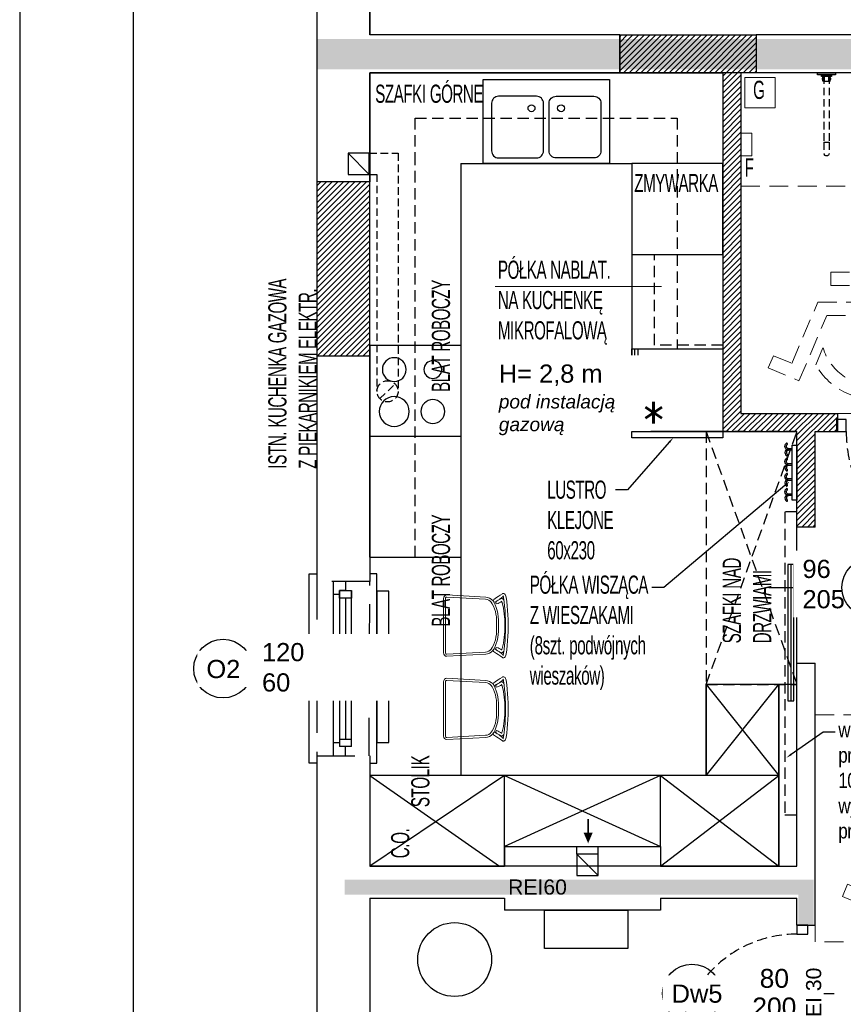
# Model space of a CAD drawing. Header units: millimetres. Extents: x -5941 to 19721, y -9230 to 6433.
# Tile 4 of 204: x -5044 to -4500, y -3821 to -3171. Entities that reach past the tile are written whole.
import ezdxf
from ezdxf import colors
from ezdxf.entities.mleader import LeaderData, LeaderLine
from ezdxf.enums import TextEntityAlignment as Align
from ezdxf.math import Vec2, Vec3

# ---------------------------------------------------------------- set-up
doc = ezdxf.new("R2010")
doc.units = ezdxf.units.MM
doc.linetypes.add('DASHED', pattern=[0.75, 0.5, -0.25])
doc.linetypes.add('HIDDEN', pattern=[0.375, 0.25, -0.125])
for name, color, linetype in [('A-KK-ODDYMIANIE', 11, 'Continuous'), ('A_drzwi', 3, 'Continuous'), ('A_hatch', 8, 'Continuous'), ('A_meble', 6, 'Continuous'), ('A_meble kuchnia lazienka', 6, 'Continuous'), ('A_meble łaz kuch', 6, 'Continuous'), ('A_okno', 3, 'Continuous'), ('A_opis', 1, 'Continuous'), ('A_opis stolarki', 3, 'Continuous'), ('A_OPIS_PPOŻ', 1, 'Continuous'), ('A_SC_MUROWANA_DZIAŁOWA', 42, 'Continuous'), ('A_scianazew', 42, 'Continuous'), ('a_sciany nowe', 2, 'Continuous'), ('A_SUFITY OPIS', 1, 'Continuous'), ('elewacja', 7, 'Continuous'), ('IS- GRZEJNIKI', 30, 'Continuous')]:
    doc.layers.add(name, color=color, linetype=linetype)
for name, color, linetype, lineweight in [('A-wentyl', 1, 'Continuous', 30), ('A_meble łazienka i kuchnia', 6, 'Continuous', 20), ('opisy 1', 4, 'Continuous', 13)]:
    doc.layers.add(name, color=color, linetype=linetype, lineweight=lineweight)
doc.styles.add('dar-styl', font='arial.ttf')
doc.styles.add('SIMPLEX', font='simplex.shx')
doc.styles.get("Standard").update_dxf_attribs({"font": 'arial.ttf'})
pattern_1 = [(45, (101924.3898, 1776.103), (-1.88090404, 1.88090404), [])]

# ---------------------------------------------------------------- blocks, each defined once
blk = doc.blocks.new('mw_niepelnosprawni_symbol_001')
at = {"color": 0, "linetype": 'DASHED', "lineweight": 0, "ltscale": 25}
for p, q in [((-75, 75), (-75, -75)), ((75, 75), (-75, 75)), ((75, -75), (75, 75)), ((-22.61, -10.31), (-27.54, 54.43)), ((-15.94, 18.36), (-17.86, 43.48)), ((-30.71, 9.14), (-31.43, 18.7)), ((15.76, 18.36), (-15.94, 18.36)), ((15.76, 18.36), (15.76, 9.54)), ((15.76, 9.54), (-15.27, 9.54)), ((-14.43, -1.49), (-15.27, 9.54)), ((24.24, -1.49), (-14.43, -1.49)), ((41.38, -41.96), (24.24, -1.49)), ((18.4, -10.31), (-22.61, -10.31)), ((36.68, -53.49), (18.4, -10.31)), ((25.58, -42.9), (20.83, -31.68)), ((53.59, -36.86), (41.38, -41.96)), ((57.03, -44.98), (53.59, -36.86)), ((57.03, -44.98), (36.68, -53.49)), ((-75, -75), (75, -75))]:
    blk.add_line(p, q, dxfattribs=at)
for centre, radius, start, end in [((-16.51, 54.43), 11.03, 262.9906, 180), ((-12.92, -21.34), 44.12, 114.81902, 330.75142), ((-12.92, -21.34), 35.29, 120.26809, 342.95907)]:
    blk.add_arc(centre, radius, start, end, dxfattribs=at)
blk = doc.blocks.new('*U110')
at = {"color": 0}
for p, q in [((0, -91.5), (-88, -91.5)), ((-88, -94.5), (-88, -91.5)), ((0, -94.5), (-88, -94.5)), ((0, -91.5), (0, -94.5))]:
    blk.add_line(p, q, dxfattribs=at)
for points in [[(8, -6.5), (8, 0), (0, 0), (0, -6.5)], [(8, -101), (8, -94.5), (0, -94.5), (0, -101)]]:
    blk.add_lwpolyline(points, close=True, dxfattribs=at)
at = {"color": 0, "linetype": 'DASHED', "ltscale": 15}
blk.add_arc((0, -94.5), 88, 90, 178.04636, dxfattribs=at)
at = {"layer": 'A_opis stolarki'}
blk.add_line((-56.09, -50.5), (27.54, -50.5), dxfattribs=at)
at = {"layer": 'A_opis stolarki', "ltscale": 0.5, "style": 'dar-styl', "text_generation_flag": 2}
blk.add_attdef('ODPORNOŚĆ_OGNIOWA', text='', height=15, rotation=270, dxfattribs=at).set_placement((52.16, -50.5), align=Align.TOP_CENTER)
at = {"layer": 'A_opis stolarki', "ltscale": 0.5, "style": 'dar-styl'}
blk.add_attdef('SYMBOL_DRZWI1', text='', height=14, dxfattribs=at).set_placement((-16.77, -50.5), align=Align.BOTTOM_CENTER)
blk.add_attdef('SYMBOL_DRZWI2', text='', height=14, dxfattribs=at).set_placement((-16.77, -53.5), align=Align.TOP_CENTER)
blk = doc.blocks.new('KUCHENKA')
at = {"layer": 'A_meble'}
for p, q in [((0, 0), (0, -60)), ((0, 0), (60, 0)), ((60, 0), (60, -60)), ((0, -60), (60, -60))]:
    blk.add_line(p, q, dxfattribs=at)
for centre, radius in [((43.85, -16.15), 9.87), ((16.15, -16.15), 7.87), ((16.15, -41.6), 5.87), ((43.85, -41.6), 7.87)]:
    blk.add_circle(centre, radius, dxfattribs=at)
blk = doc.blocks.new('uchwyt_wc')
at = {"layer": 'A_meble'}
for p, q in [((-6, 0), (6, 0)), ((-6, -1.5), (-6, 0)), ((6, 0), (6, -1.5)), ((6, -1.5), (-6, -1.5)), ((-3.337, -1.5), (3.337, -1.5)), ((-3.337, -2.417), (-3.337, -1.5)), ((3.337, -2.417), (-3.337, -2.417)), ((-2.737, -3.52), (-2.433, -3.52)), ((-2.737, -4.4), (-2.737, -3.52)), ((-2.433, -4.4), (-2.737, -4.4)), ((-2.433, -2.417), (-1.7, -2.417)), ((-2.433, -5.698), (-2.433, -2.417)), ((-2.433, -3.52), (-2.433, -4.4)), ((-1.7, -5.698), (-2.433, -5.698)), ((-1.7, -2.417), (-1.7, -5.698)), ((-1.7, -5.698), (1.7, -5.698)), ((-1.4, -5.698), (-1.4, -2.417)), ((1.4, -5.698), (1.4, -2.417)), ((2.434, -2.417), (1.7, -2.417)), ((1.7, -2.417), (1.7, -5.698)), ((1.7, -5.698), (2.434, -5.698)), ((2.434, -5.698), (2.434, -2.417)), ((2.737, -3.52), (2.434, -3.52)), ((2.434, -3.52), (2.434, -4.4)), ((2.434, -4.4), (2.737, -4.4)), ((2.737, -4.4), (2.737, -3.52)), ((3.337, -1.5), (3.337, -2.417))]:
    blk.add_line(p, q, dxfattribs=at)
at = {"layer": 'A_meble', "linetype": 'HIDDEN', "ltscale": 20}
for p, q in [((-1.7, -2.417), (-1.7, -45.9)), ((1.7, -2.417), (1.7, -45.9)), ((-1.7, -45.9), (1.7, -45.9)), ((-1.7, -45.9), (-1.7, -53.26703)), ((1.7, -45.9), (1.7, -53.267)), ((-1.67417, -53.5622), (-1.7, -53.267)), ((-1.59748, -53.84843), (-1.67417, -53.5622)), ((-1.47225, -54.11699), (-1.59748, -53.84843)), ((-1.30229, -54.35972), (-1.47225, -54.11699)), ((-1.09274, -54.56927), (-1.30229, -54.35972)), ((-0.85001, -54.73924), (-1.09274, -54.56927)), ((-0.58145, -54.86447), (-0.85001, -54.73924)), ((-0.29522, -54.94117), (-0.58145, -54.86447)), ((-0.00003, -54.967), (-0.29522, -54.94117)), ((0.29517, -54.94118), (-0.00003, -54.967)), ((0.58143, -54.86448), (0.29517, -54.94118)), ((0.84999, -54.73925), (0.58143, -54.86448)), ((1.09272, -54.56929), (0.84999, -54.73925)), ((1.30225, -54.35976), (1.09272, -54.56929)), ((1.47222, -54.11703), (1.30225, -54.35976)), ((1.59746, -53.84847), (1.47222, -54.11703)), ((1.67417, -53.56222), (1.59746, -53.84847)), ((1.69999, -53.267), (1.67417, -53.56222))]:
    blk.add_line(p, q, dxfattribs=at)
blk = doc.blocks.new('krzeslo')
at = {"layer": 'A_meble', "lineweight": 5}
for p, q in [((75148.75, 1589.76), (75148.11, 1589.28)), ((75149.51, 1589.93), (75148.75, 1589.76)), ((75173.64, 1588.6), (75149.51, 1589.93)), ((75181.3, 1588.89), (75182.58, 1589.72)), ((75182.58, 1589.72), (75184, 1590.65)), ((75184.12, 1590.74), (75184, 1590.65)), ((75184.12, 1590.74), (75184.37, 1590.82)), ((75184.65, 1590.89), (75184.37, 1590.82)), ((75184.65, 1590.89), (75184.95, 1590.8)), ((75184.95, 1590.8), (75185.24, 1590.7)), ((75185.24, 1590.7), (75185.66, 1590.31)), ((75185.66, 1590.31), (75185.94, 1589.83)), ((75185.94, 1589.83), (75186.15, 1589.29)), ((75147.69, 1588.56), (75147.54, 1587.72)), ((75147.54, 1587.72), (75147.54, 1554.06)), ((75148.11, 1589.28), (75147.69, 1588.56)), ((75148.72, 1587.72), (75148.78, 1588.06)), ((75148.72, 1554.06), (75148.72, 1587.72)), ((75148.78, 1588.06), (75148.95, 1588.34)), ((75148.95, 1588.34), (75149.2, 1588.54)), ((75149.2, 1588.54), (75149.51, 1588.6)), ((75149.51, 1588.6), (75173.58, 1587.28)), ((75173.58, 1587.28), (75174.58, 1587.11)), ((75174.81, 1588.41), (75173.64, 1588.6)), ((75174.58, 1587.11), (75175.53, 1586.73)), ((75175.93, 1587.99), (75174.81, 1588.41)), ((75175.53, 1586.73), (75176.39, 1586.15)), ((75176.95, 1587.33), (75175.93, 1587.99)), ((75176.39, 1586.15), (75177.14, 1585.4)), ((75177.85, 1586.48), (75176.95, 1587.33)), ((75177.14, 1585.4), (75177.76, 1584.51)), ((75177.76, 1584.51), (75178.53, 1582.98)), ((75178.64, 1585.46), (75177.85, 1586.48)), ((75178.45, 1587.01), (75180.3, 1588.27)), ((75179.48, 1583.79), (75178.64, 1585.46)), ((75180.22, 1582.05), (75179.48, 1583.79)), ((75180.17, 1585.95), (75179.71, 1585.57)), ((75180.68, 1586.28), (75180.28, 1586.03)), ((75180.3, 1588.27), (75181.3, 1588.89)), ((75180.65, 1584.38), (75181.41, 1584.72)), ((75180.68, 1586.28), (75180.75, 1586.33)), ((75180.75, 1586.33), (75181.37, 1586.66)), ((75181.37, 1586.66), (75182.12, 1587.07)), ((75181.41, 1584.72), (75182.06, 1585.07)), ((75181.91, 1586.96), (75182.26, 1587.24)), ((75182.06, 1585.07), (75182.82, 1585.49)), ((75182.12, 1587.07), (75183.1, 1587.62)), ((75182.26, 1587.24), (75183.46, 1588.16)), ((75182.82, 1585.49), (75183.53, 1585.9)), ((75183.1, 1587.62), (75183.63, 1587.72)), ((75183.3, 1586.02), (75183.46, 1585.97)), ((75183.46, 1588.16), (75184.55, 1588.98)), ((75183.46, 1585.97), (75183.5, 1585.93)), ((75183.5, 1585.93), (75183.59, 1585.81)), ((75183.59, 1585.81), (75183.71, 1585.53)), ((75183.9, 1587.64), (75183.63, 1587.72)), ((75183.71, 1585.53), (75183.85, 1585.15)), ((75183.85, 1585.15), (75184.61, 1581.81)), ((75183.9, 1587.64), (75184.17, 1587.56)), ((75184.17, 1587.56), (75184.59, 1587.22)), ((75184.25, 1589.37), (75184.46, 1589.15)), ((75184.46, 1589.15), (75184.55, 1588.99)), ((75184.55, 1588.99), (75184.67, 1588.68)), ((75184.59, 1587.22), (75184.93, 1586.76)), ((75184.67, 1588.68), (75184.78, 1588.28)), ((75184.78, 1588.28), (75185.11, 1585.67)), ((75184.93, 1586.76), (75184.99, 1586.62)), ((75185.11, 1585.67), (75185.41, 1582.95)), ((75186.15, 1589.29), (75186.32, 1588.67)), ((75186.32, 1588.67), (75186.67, 1585.9)), ((75186.67, 1585.9), (75186.97, 1583.14)), ((75178.53, 1582.98), (75179.16, 1581.37)), ((75179.16, 1581.37), (75179.67, 1579.71)), ((75179.67, 1579.71), (75180.04, 1578)), ((75180.04, 1578), (75180.28, 1576.26)), ((75180.8, 1580.23), (75180.22, 1582.05)), ((75181.22, 1578.35), (75180.8, 1580.23)), ((75181.47, 1576.44), (75181.22, 1578.35)), ((75184.61, 1581.81), (75185.19, 1578.26)), ((75185.19, 1578.26), (75185.53, 1574.61)), ((75185.41, 1582.95), (75185.64, 1580.19)), ((75185.64, 1580.19), (75185.82, 1577.4)), ((75186.97, 1583.14), (75187.21, 1580.34)), ((75187.21, 1580.34), (75187.39, 1577.5)), ((75187.39, 1577.5), (75187.5, 1574.64)), ((75180.28, 1576.26), (75180.37, 1574.51)), ((75180.37, 1574.51), (75180.37, 1567.27)), ((75181.55, 1574.51), (75181.47, 1576.44)), ((75181.55, 1567.27), (75181.55, 1574.51)), ((75185.53, 1574.61), (75185.62, 1570.89)), ((75185.82, 1577.4), (75185.92, 1574.59)), ((75185.92, 1574.59), (75185.96, 1571.77)), ((75185.96, 1571.77), (75185.96, 1570.01)), ((75187.5, 1574.64), (75187.53, 1571.78)), ((75187.53, 1571.78), (75187.53, 1570)), ((75180.28, 1565.51), (75180.04, 1563.77)), ((75180.37, 1567.27), (75180.28, 1565.51)), ((75181.22, 1563.42), (75181.47, 1565.34)), ((75181.47, 1565.34), (75181.55, 1567.27)), ((75185.19, 1563.51), (75185.53, 1567.17)), ((75185.53, 1567.17), (75185.62, 1570.89)), ((75185.82, 1564.37), (75185.92, 1567.18)), ((75185.92, 1567.18), (75185.96, 1570.01)), ((75187.39, 1564.27), (75187.5, 1567.13)), ((75187.5, 1567.13), (75187.53, 1570)), ((75179.16, 1560.4), (75178.53, 1558.8)), ((75179.67, 1562.07), (75179.16, 1560.4)), ((75179.48, 1557.98), (75180.22, 1559.73)), ((75180.04, 1563.77), (75179.67, 1562.07)), ((75180.22, 1559.73), (75180.8, 1561.55)), ((75180.8, 1561.55), (75181.22, 1563.42)), ((75183.85, 1556.62), (75184.61, 1559.97)), ((75184.61, 1559.97), (75185.19, 1563.51)), ((75185.41, 1558.83), (75185.64, 1561.58)), ((75185.64, 1561.58), (75185.82, 1564.37)), ((75186.97, 1558.63), (75187.21, 1561.44)), ((75187.21, 1561.44), (75187.39, 1564.27)), ((75147.54, 1554.06), (75147.69, 1553.21)), ((75147.69, 1553.21), (75148.11, 1552.49)), ((75148.78, 1553.72), (75148.72, 1554.06)), ((75148.95, 1553.43), (75148.78, 1553.72)), ((75149.2, 1553.24), (75148.95, 1553.43)), ((75149.51, 1553.17), (75149.2, 1553.24)), ((75173.58, 1554.5), (75149.51, 1553.17)), ((75149.51, 1551.84), (75173.64, 1553.17)), ((75174.58, 1554.66), (75173.58, 1554.5)), ((75173.64, 1553.17), (75174.81, 1553.36)), ((75175.53, 1555.04), (75174.58, 1554.66)), ((75174.81, 1553.36), (75175.93, 1553.79)), ((75176.39, 1555.62), (75175.53, 1555.04)), ((75175.93, 1553.79), (75176.95, 1554.44)), ((75177.14, 1556.38), (75176.39, 1555.62)), ((75176.95, 1554.44), (75178.25, 1555.39)), ((75177.76, 1557.27), (75177.14, 1556.38)), ((75178.53, 1558.8), (75177.76, 1557.27)), ((75179.48, 1557.98), (75178.25, 1555.39)), ((75178.64, 1554.63), (75180.3, 1553.51)), ((75180.17, 1555.82), (75179.74, 1556.2)), ((75180.68, 1555.49), (75180.28, 1555.74)), ((75180.3, 1553.51), (75181.3, 1552.88)), ((75180.65, 1557.39), (75181.41, 1557.06)), ((75180.68, 1555.49), (75180.75, 1555.45)), ((75180.75, 1555.45), (75181.37, 1555.12)), ((75181.37, 1555.12), (75182.12, 1554.7)), ((75181.41, 1557.06), (75182.06, 1556.71)), ((75181.91, 1554.82), (75182.26, 1554.54)), ((75182.06, 1556.71), (75182.82, 1556.29)), ((75182.12, 1554.7), (75183.1, 1554.15)), ((75182.26, 1554.54), (75183.46, 1553.61)), ((75182.82, 1556.29), (75183.53, 1555.88)), ((75183.1, 1554.15), (75183.63, 1554.05)), ((75183.3, 1555.75), (75183.46, 1555.81)), ((75183.46, 1555.81), (75183.5, 1555.84)), ((75183.46, 1553.61), (75184.55, 1552.79)), ((75183.5, 1555.84), (75183.59, 1555.97)), ((75183.59, 1555.97), (75183.71, 1556.24)), ((75183.9, 1554.13), (75183.63, 1554.05)), ((75183.71, 1556.24), (75183.85, 1556.62)), ((75183.9, 1554.13), (75184.17, 1554.22)), ((75184.17, 1554.22), (75184.59, 1554.55)), ((75184.55, 1552.78), (75184.67, 1553.1)), ((75184.59, 1554.55), (75184.93, 1555.01)), ((75184.67, 1553.1), (75184.78, 1553.49)), ((75184.78, 1553.49), (75185.11, 1556.11)), ((75184.93, 1555.01), (75184.99, 1555.16)), ((75185.11, 1556.11), (75185.41, 1558.83)), ((75186.15, 1552.49), (75186.32, 1553.11)), ((75186.32, 1553.11), (75186.67, 1555.87)), ((75186.67, 1555.87), (75186.97, 1558.63)), ((75148.11, 1552.49), (75148.75, 1552.01)), ((75148.75, 1552.01), (75149.51, 1551.84)), ((75181.3, 1552.88), (75182.58, 1552.05)), ((75182.58, 1552.05), (75184, 1551.12)), ((75184.12, 1551.03), (75184, 1551.12)), ((75184.12, 1551.03), (75184.37, 1550.95)), ((75184.25, 1552.41), (75184.46, 1552.62)), ((75184.65, 1550.89), (75184.37, 1550.95)), ((75184.46, 1552.62), (75184.55, 1552.78)), ((75184.65, 1550.89), (75184.98, 1550.98)), ((75185.24, 1551.08), (75184.98, 1550.98)), ((75185.24, 1551.08), (75185.66, 1551.47)), ((75185.66, 1551.47), (75185.94, 1551.95)), ((75185.94, 1551.95), (75186.15, 1552.49))]:
    blk.add_line(p, q, dxfattribs=at)
for points in [[(75178.45, 1587.01), (75178.28, 1586.07), (75178.87, 1585.39), (75179.71, 1585.57)], [(75180.28, 1586.03), (75179.86, 1585.43), (75180.03, 1584.69), (75180.65, 1584.38)], [(75179.74, 1556.2), (75178.9, 1556.27), (75178.38, 1555.53), (75178.64, 1554.63)], [(75180.65, 1557.39), (75180.03, 1557.08), (75179.86, 1556.35), (75180.28, 1555.74)]]:
    blk.add_lwpolyline(points, dxfattribs=at)

msp = doc.modelspace()

# ---------------------------------------------------------------- hatches: boundary and pattern name
at = {"layer": 'A_hatch'}
h = msp.add_hatch(dxfattribs=at)
h.set_pattern_fill('COMMON_BRICK', color=256)
h.set_pattern_definition(pattern_1)
h.paths.add_polyline_path([(-4812.967, -3954.089), (-4812.967, -3942.089), (-4722.967, -3942.089), (-4722.967, -3867.089), (-4530.968, -3867.089), (-4530.968, -3879.089), (-4710.967, -3879.089), (-4710.967, -3954.089)])
h.paths.add_polyline_path([(-4579.968, -3206.085), (-4579.968, -3443.085), (-4530.968, -3443.085), (-4530.968, -3506.085), (-4518.968, -3506.085), (-4518.968, -3443.085), (-4503.968, -3443.085), (-4503.968, -3431.085), (-4567.968, -3431.085), (-4567.968, -3309.085), (-4567.968, -3206.085)])
h.paths.add_polyline_path([(-4647.968, -3181.085), (-4647.968, -3206.085), (-4557.968, -3206.085), (-4557.968, -3181.085)])
h.paths.add_polyline_path([(-4403.968, -3443.085), (-4403.968, -3431.085), (-4367.968, -3431.085), (-4367.968, -3443.085)])
h = msp.add_hatch(dxfattribs=at)
h.set_pattern_fill('COMMON_BRICK', color=256)
h.set_pattern_definition(pattern_1)
h.paths.add_polyline_path([(-4847.968, -3278.082), (-4847.968, -3393.082), (-4812.968, -3393.083), (-4812.968, -3384.585), (-4812.968, -3335.585), (-4812.969, -3286.582), (-4812.969, -3278.082)])

# ---------------------------------------------------------------- linework, layer by layer
for points in [[(-5044.105, -4476.396), (-2944.982, -4476.396), (-2944.982, -2991.396), (-5044.105, -2991.396)], [(-4969.105, -4441.396), (-2979.982, -4441.396), (-2979.982, -3026.396), (-4969.105, -3026.396)]]:
    msp.add_lwpolyline(points, close=True)
at = {"linetype": 'DASHED', "ltscale": 50}
msp.add_lwpolyline([(-4812.968, -3542.085), (-4847.968, -3542.085), (-4847.968, -3657.089), (-4813.394, -3657.089)], close=True, dxfattribs=at)
at = {"layer": 'A-KK-ODDYMIANIE'}
for points, const_width in [([(-3847.968, -3193.87), (-4847.968, -3193.87)], 20), ([(-4524.968, -3769.085), (-4524.968, -3743.87), (-4829.644, -3743.87)], 10)]:
    msp.add_lwpolyline(points, dxfattribs=dict(at, const_width=const_width))
at = {"layer": 'A-wentyl', "linetype": 'DASHED', "ltscale": 10}
msp.add_line((-4806.417, -3421.25), (-4796.162, -3411.719), dxfattribs=at)
at = {"layer": 'A-wentyl'}
for p, q in [((-4676.235, -3722.144), (-4676.235, -3717.085)), ((-4662.235, -3722.144), (-4662.235, -3717.085))]:
    msp.add_line(p, q, dxfattribs=at)
at = {"layer": 'A-wentyl', "linetype": 'DASHED', "ltscale": 10}
for points in [[(-4813.325, -3259.206), (-4794.325, -3259.206), (-4794.325, -3416.538)], [(-4813.325, -3273.206), (-4808.325, -3273.206), (-4808.325, -3416.538)]]:
    msp.add_lwpolyline(points, dxfattribs=at)
at = {"layer": 'A-wentyl', "const_width": 1}
msp.add_lwpolyline([(-4668.837, -3698.979), (-4668.837, -3707.888)], dxfattribs=at)
at = {"layer": 'A-wentyl'}
msp.add_lwpolyline([(-4668.837, -3707.888, 6, 0, 0), (-4668.837, -3714.888, 0, 0, 0)], format="xyseb", dxfattribs=at)
at = {"layer": 'A-wentyl', "linetype": 'DASHED', "ltscale": 10}
msp.add_circle((-4801.29, -3416.485), 7, dxfattribs=at)
at = {"layer": 'A_drzwi'}
for p, q in [((-4534.968, -3530.777), (-4534.968, -3620.777)), ((-4549.582, -3546.085), (-4501.308, -3546.085)), ((-4890.534, -3599.587), (-4790.021, -3599.587))]:
    msp.add_line(p, q, dxfattribs=at)
at = {"layer": 'A_drzwi', "linetype": 'DASHED', "ltscale": 15}
msp.add_lwpolyline([(-4530.968, -3496.085), (-4538.968, -3496.085), (-4538.968, -3696.085), (-4530.968, -3696.085)], close=True, dxfattribs=at)
at = {"layer": 'A_drzwi'}
msp.add_lwpolyline([(-4532.968, -3530.777), (-4536.968, -3530.777), (-4536.968, -3620.777), (-4532.968, -3620.777)], close=True, dxfattribs=at)
for centre in [(-4909.88, -3599.587), (-4600.296, -3814.086)]:
    msp.add_circle(centre, 19.347, dxfattribs=at)
at = {"layer": 'A_meble', "linetype": 'DASHED', "ltscale": 15}
for p, q in [((-4590.968, -3610.085), (-4530.968, -3443.085)), ((-4590.968, -3443.085), (-4530.968, -3610.085))]:
    msp.add_line(p, q, dxfattribs=at)
msp.add_lwpolyline([(-4609.968, -3236.086), (-4609.968, -3388.382)], dxfattribs=at)
for points in [[(-4579.968, -3386.086), (-4624.968, -3386.086), (-4624.968, -3326.086), (-4579.968, -3326.086)], [(-4590.968, -3610.085), (-4530.968, -3610.085), (-4530.968, -3443.085), (-4590.968, -3443.085)]]:
    msp.add_lwpolyline(points, close=True, dxfattribs=at)
at = {"layer": 'A_meble', "ltscale": 12}
msp.add_lwpolyline([(-4579.968, -3443.085), (-4639.968, -3443.085), (-4639.968, -3388.382), (-4579.968, -3388.382)], close=True, dxfattribs=at)
at = {"layer": 'A_meble'}
for points in [[(-4637.968, -3443.085), (-4637.968, -3388.382), (-4635.968, -3388.382), (-4635.968, -3443.085)], [(-4697.685, -3759.082), (-4642.562, -3759.082), (-4642.562, -3784.359), (-4697.685, -3784.359)]]:
    msp.add_lwpolyline(points, close=True, dxfattribs=at)
for points in [[(-4534.296, -3455.368), (-4536.296, -3455.368, -0.7002075), (-4537.965, -3450.782)], [(-4534.296, -3454.368), (-4536.296, -3454.368, -0.7002075), (-4537.322, -3451.548, -0.7002075)], [(-4534.296, -3454.368), (-4536.296, -3454.368, 0.7002075), (-4537.965, -3458.953)], [(-4534.296, -3455.368), (-4536.296, -3455.368, 0.7002075), (-4537.322, -3458.187, 0.7002075)], [(-4534.296, -3465.368), (-4536.296, -3465.368, -0.7002075), (-4537.965, -3460.782)], [(-4534.296, -3464.368), (-4536.296, -3464.368, 0.7002075), (-4537.965, -3468.953)], [(-4534.296, -3464.368), (-4536.296, -3464.368, -0.7002075), (-4537.322, -3461.548, -0.7002075)], [(-4534.296, -3475.368), (-4536.296, -3475.368, -0.7002075), (-4537.965, -3470.782)], [(-4534.296, -3465.368), (-4536.296, -3465.368, 0.7002075), (-4537.322, -3468.187, 0.7002075)], [(-4534.296, -3474.368), (-4536.296, -3474.368, -0.7002075), (-4537.322, -3471.548, -0.7002075)], [(-4534.296, -3474.368), (-4536.296, -3474.368, 0.7002075), (-4537.965, -3478.953)], [(-4534.296, -3475.368), (-4536.296, -3475.368, 0.7002075), (-4537.322, -3478.187, 0.7002075)], [(-4534.296, -3485.368), (-4536.296, -3485.368, -0.7002075), (-4537.965, -3480.782)], [(-4534.296, -3484.368), (-4536.296, -3484.368, 0.7002075), (-4537.965, -3488.953)], [(-4534.296, -3484.368), (-4536.296, -3484.368, -0.7002075), (-4537.322, -3481.548, -0.7002075)], [(-4534.296, -3485.368), (-4536.296, -3485.368, 0.7002075), (-4537.322, -3488.187, 0.7002075)]]:
    msp.add_lwpolyline(points, format="xyb", dxfattribs=at)
msp.add_circle((-4756.979, -3791.687), 24.381, dxfattribs=at)
for centre, start, end in [((-4537.678, -3451.194), 315.134028, 137.589358), ((-4537.678, -3458.541), 222.410642, 44.865972), ((-4537.678, -3461.194), 315.134028, 137.589358), ((-4537.678, -3468.541), 222.410642, 44.865972), ((-4537.678, -3471.194), 315.134028, 137.589358), ((-4537.678, -3478.541), 222.410642, 44.865972), ((-4537.678, -3481.194), 315.134028, 137.589358), ((-4537.678, -3488.541), 222.410642, 44.865972)]:
    msp.add_arc(centre, 0.502, start, end, dxfattribs=at)
at = {"layer": 'A_meble kuchnia lazienka'}
for p, q in [((-4752.968, -3266.086), (-4752.968, -3670.085)), ((-4752.968, -3266.086), (-4639.968, -3266.086)), ((-4812.968, -3525.985), (-4752.968, -3525.985)), ((-4530.968, -3610.085), (-4590.968, -3610.085)), ((-4590.968, -3670.085), (-4542.968, -3610.085)), ((-4590.968, -3610.085), (-4542.968, -3670.085)), ((-4542.968, -3670.085), (-4812.968, -3670.085)), ((-4723.968, -3670.085), (-4812.968, -3730.085)), ((-4812.968, -3670.085), (-4727.279, -3730.085)), ((-4723.968, -3730.085), (-4723.968, -3670.085)), ((-4620.968, -3670.085), (-4723.968, -3717.085)), ((-4723.968, -3670.085), (-4620.968, -3717.085)), ((-4620.968, -3717.085), (-4620.968, -3670.085)), ((-4620.968, -3670.085), (-4542.968, -3730.085)), ((-4620.968, -3730.085), (-4542.968, -3670.085))]:
    msp.add_line(p, q, dxfattribs=at)
for points in [[(-4654.794, -3210.52), (-4654.794, -3266.086), (-4738.143, -3266.086), (-4738.143, -3210.52), (-4654.794, -3210.52)], [(-4579.968, -3266.086), (-4639.968, -3266.086), (-4639.968, -3443.085)], [(-4579.968, -3443.085), (-4639.968, -3443.085)], [(-4590.968, -3670.085), (-4590.968, -3610.085)], [(-4542.968, -3730.085), (-4542.968, -3610.085)]]:
    msp.add_lwpolyline(points, dxfattribs=at)
for points in [[(-4732.586, -3226.264), (-4732.586, -3257.751, 0.4142136), (-4727.956, -3262.381), (-4702.951, -3262.381, 0.4142136), (-4698.32, -3257.751), (-4698.32, -3226.264, 0.4142136), (-4702.951, -3221.633), (-4727.956, -3221.633, 0.4142136)], [(-4660.35, -3226.264), (-4660.35, -3257.751, -0.4142136), (-4664.981, -3262.381), (-4689.985, -3262.381, -0.4142136), (-4694.616, -3257.751), (-4694.616, -3226.264, -0.4142136), (-4689.985, -3221.633), (-4664.981, -3221.633, -0.4142136)]]:
    msp.add_lwpolyline(points, format="xyb", close=True, dxfattribs=at)
msp.add_lwpolyline([(-4530.968, -3488.365), (-4534.154, -3488.365), (-4534.154, -3451.952), (-4530.968, -3451.952)], close=True, dxfattribs=at)
for centre in [(-4706.225, -3229.538), (-4686.711, -3229.538)]:
    msp.add_circle(centre, 2.281, dxfattribs=at)
at = {"layer": 'A_meble łaz kuch'}
msp.add_lwpolyline([(-4639.968, -3266.086), (-4639.968, -3326.086), (-4579.968, -3326.086), (-4579.968, -3266.086)], close=True, dxfattribs=at)
at = {"layer": 'A_meble łazienka i kuchnia'}
for points in [[(-4545.471, -3209.26), (-4565.471, -3209.26), (-4565.471, -3229.26), (-4545.471, -3229.26)], [(-4568.116, -3246.034), (-4560.784, -3246.034), (-4560.784, -3261.04), (-4568.116, -3261.04)]]:
    msp.add_lwpolyline(points, close=True, dxfattribs=at)
at = {"layer": 'A_okno'}
for p, q in [((-4836.968, -3550.586, 0), (-4836.968, -3542.086, 0)), ((-4828.968, -3542.086, 0), (-4828.968, -3548.086, 0)), ((-4832.968, -3548.086, 0), (-4824.968, -3548.086, 0)), ((-4832.968, -3553.086, 0), (-4832.968, -3548.086, 0)), ((-4828.968, -3548.086, 0), (-4832.968, -3548.086, 0)), ((-4832.968, -3548.086, 0), (-4832.968, -3599.589, -0.022)), ((-4824.968, -3599.589, -0.023), (-4824.968, -3548.086, 0)), ((-4824.968, -3548.086, 0), (-4824.968, -3553.086, 0)), ((-4832.968, -3550.586, 0), (-4836.968, -3550.586, 0)), ((-4836.968, -3599.589, -0.022), (-4836.968, -3550.586, 0)), ((-4829.468, -3553.086, 0), (-4832.968, -3553.086, 0)), ((-4824.968, -3553.086, 0), (-4832.968, -3553.086, 0)), ((-4828.968, -3553.086, 0), (-4828.968, -3599.589, -0.022)), ((-4824.968, -3553.086, 0), (-4828.468, -3553.086, 0)), ((-4836.968, -3657.089, -0.047), (-4836.968, -3599.589, -0.022)), ((-4832.968, -3599.589, -0.022), (-4832.968, -3651.089, -0.045)), ((-4828.968, -3599.589, -0.022), (-4828.968, -3646.089, -0.044)), ((-4824.968, -3651.089, -0.046), (-4824.968, -3599.589, -0.023)), ((-4832.968, -3646.089, -0.044), (-4824.968, -3646.089, -0.044)), ((-4832.968, -3648.589, -0.044), (-4836.968, -3648.589, -0.044)), ((-4824.968, -3651.089, -0.044), (-4832.968, -3651.089, -0.044)), ((-4828.968, -3657.089, -0.044), (-4828.968, -3651.089, -0.044))]:
    msp.add_line(p, q, dxfattribs=at)
for points in [[(-4847.968, -3657.089), (-4847.968, -3662.089), (-4852.968, -3662.089), (-4852.968, -3542.089), (-4852.968, -3537.089), (-4847.968, -3537.089)], [(-4812.968, -3657.089), (-4812.968, -3662.089), (-4808.394, -3662.089), (-4808.394, -3542.089), (-4808.394, -3537.089), (-4812.968, -3537.089)]]:
    msp.add_lwpolyline(points, dxfattribs=at)
at = {"layer": 'A_SC_MUROWANA_DZIAŁOWA'}
for p, q in [((-4647.968, -3181.085), (-4812.968, -3181.085)), ((-3887.968, -3181.085), (-4557.968, -3181.085)), ((-4647.968, -3206.085), (-4812.968, -3206.085)), ((-4530.968, -3206.085), (-4557.968, -3206.085)), ((-4421.968, -3206.085), (-4530.968, -3206.085)), ((-4827.325, -3259.206), (-4827.325, -3273.206)), ((-4813.325, -3259.206), (-4827.325, -3259.206)), ((-4827.325, -3259.206), (-4813.325, -3273.206)), ((-4813.325, -3273.206), (-4813.325, -3259.206)), ((-4827.325, -3273.206), (-4813.325, -3273.206)), ((-4530.968, -3596.085), (-4518.968, -3596.085)), ((-4676.235, -3722.144), (-4676.235, -3736.144)), ((-4662.235, -3722.144), (-4676.235, -3722.144)), ((-4676.235, -3722.144), (-4662.235, -3736.144)), ((-4662.235, -3736.144), (-4662.235, -3722.144)), ((-4676.235, -3736.144), (-4662.235, -3736.144)), ((-4723.968, -3751.085), (-4723.968, -3759.085)), ((-4620.968, -3751.085), (-4620.968, -3759.085)), ((-4620.968, -3759.085), (-4723.968, -3759.085))]:
    msp.add_line(p, q, dxfattribs=at)
for points in [[(-4647.968, -3181.085), (-4647.968, -3206.085)], [(-4557.968, -3181.085), (-4557.968, -3206.085)], [(-4530.968, -3730.085), (-4530.968, -3596.085)], [(-4518.968, -3769.085), (-4518.968, -3596.085)], [(-4723.968, -3717.085), (-4723.968, -3730.085)], [(-4723.968, -3717.085), (-4662.968, -3717.085)], [(-4662.968, -3717.085), (-4620.968, -3717.085)], [(-4620.968, -3717.085), (-4620.968, -3730.085)], [(-4812.968, -3730.085), (-4723.968, -3730.085)], [(-4620.968, -3730.085), (-4530.968, -3730.085)], [(-4812.968, -3751.085), (-4723.968, -3751.085)], [(-4620.968, -3751.085), (-4530.968, -3751.085)], [(-4530.968, -3769.085), (-4530.968, -3751.085)], [(-4530.968, -3769.085), (-4518.968, -3769.085)]]:
    msp.add_lwpolyline(points, dxfattribs=at)
at = {"layer": 'A_scianazew'}
for p, q in [((-4812.968, -3181.085), (-4812.968, -3091.582)), ((-4847.968, -3095.085), (-4847.968, -3278.085)), ((-4847.968, -3393.085), (-4847.968, -3542.085)), ((-4847.968, -3657.089), (-4847.968, -3827.085)), ((-4812.968, -3657.085), (-4812.968, -3730.085))]:
    msp.add_line(p, q, dxfattribs=at)
for points in [[(-4812.968, -3095.085), (-4812.968, -3181.085)], [(-4812.968, -3206.085), (-4812.968, -3278.085)], [(-4812.968, -3393.085), (-4812.968, -3476.085)], [(-4812.968, -3476.085), (-4812.968, -3542.085)], [(-4812.968, -3751.085), (-4812.968, -3827.085)]]:
    msp.add_lwpolyline(points, dxfattribs=at)
at = {"layer": 'a_sciany nowe'}
for p, q in [((-4503.968, -3443.085), (-4503.968, -3431.085)), ((-4530.968, -3506.085), (-4530.968, -3443.085)), ((-4518.968, -3506.085), (-4518.968, -3443.085)), ((-4518.968, -3506.085), (-4530.968, -3506.085))]:
    msp.add_line(p, q, dxfattribs=at)
for points in [[(-4647.968, -3181.085), (-4557.968, -3181.085), (-4557.968, -3206.085), (-4647.968, -3206.085)], [(-4812.968, -3278.085), (-4847.968, -3278.085), (-4847.968, -3393.085), (-4812.968, -3393.089)]]:
    msp.add_lwpolyline(points, close=True, dxfattribs=at)
for points in [[(-4567.968, -3206.085), (-4579.968, -3206.085), (-4579.968, -3443.085), (-4530.968, -3443.085)], [(-4567.968, -3206.085), (-4567.968, -3206.085), (-4567.968, -3431.085), (-4503.968, -3431.085)], [(-4518.968, -3443.085), (-4503.968, -3443.085)]]:
    msp.add_lwpolyline(points, dxfattribs=at)
at = {"layer": 'elewacja'}
for points in [[(-4590.968, -3610.085), (-4590.968, -3670.085), (-4812.968, -3670.085)], [(-4542.968, -3610.085), (-4542.968, -3730.085), (-4812.968, -3730.085)]]:
    msp.add_lwpolyline(points, dxfattribs=at)
at = {"layer": 'IS- GRZEJNIKI'}
msp.add_lwpolyline([(-4808.394, -3648.396), (-4800.394, -3648.396), (-4800.394, -3548.396), (-4808.394, -3548.396)], close=True, dxfattribs=at)
at = {"layer": 'opisy 1'}
msp.add_lwpolyline([(-4730.158, -3347.342), (-4620.351, -3347.342)], dxfattribs=at)

# ---------------------------------------------------------------- block references
at = {"layer": 'A_drzwi', "rotation": 90.0000000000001}
msp.add_blockref('*U110', (-4504.968, -3443.085), dxfattribs=at).add_auto_attribs({'SYMBOL_DRZWI1': '90', 'SYMBOL_DRZWI2': '200'})
at = {"layer": 'A_drzwi', "xscale": 0.8910781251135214, "yscale": 0.8910781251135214, "zscale": 0.8910781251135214}
msp.add_blockref('*U110', (-4530.968, -3769.087), dxfattribs=at).add_auto_attribs({'SYMBOL_DRZWI1': '80', 'SYMBOL_DRZWI2': '200'})
at = {"layer": 'A_hatch', "ltscale": 12, "xscale": -1}
for p in [(-4492.968, -3356.085), (-4443.968, -3705.085)]:
    msp.add_blockref('mw_niepelnosprawni_symbol_001', p, dxfattribs=at)
at = {"layer": 'A_meble', "color": 3, "linetype": 'Continuous', "xscale": -1.063360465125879, "yscale": 1.063360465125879, "zscale": 1.063360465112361, "rotation": 179.9999999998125}
for p in [(-84673.15, -1900.772), (-84673.15, -1955.772)]:
    msp.add_blockref('krzeslo', p, dxfattribs=at)
at = {"layer": 'A_meble kuchnia lazienka', "xscale": -1, "rotation": 89.99962099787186}
msp.add_blockref('KUCHENKA', (-4812.969, -3385.985), dxfattribs=at)
at = {"layer": 'A_meble łazienka i kuchnia'}
msp.add_blockref('uchwyt_wc', (-4511.439, -3206.085), dxfattribs=at)

# ---------------------------------------------------------------- texts
at = {"layer": 'A_meble', "ltscale": 12, "style": 'SIMPLEX'}
msp.add_text('*', height=25, rotation=180, dxfattribs=at).set_placement((-4617.01, -3412.666))
at = {"layer": 'A_OPIS_PPOŻ', "insert": (-4702.26, -3743.87), "char_height": 10, "width": 66.52337, "attachment_point": 5, "style": 'dar-styl'}
msp.add_mtext('REI60', dxfattribs=at)
at = {"layer": 'A_OPIS_PPOŻ', "insert": (-4519.915, -3813.331), "char_height": 10, "width": 66.49125, "attachment_point": 5, "rotation": 90, "style": 'dar-styl'}
msp.add_mtext('EI 30', dxfattribs=at)
at = {"layer": 'opisy 1', "char_height": 12, "attachment_point": 7}
for s, insert, width, rotation in [('{\\W0.6;\\T0.95;SZAFKI GÓRNE}', (-4809.441, -3226.143), 174.59648, 0.000025), ('{\\W0.6;\\T0.95;G}', (-4559.931, -3223.576), 16.23321, 0.000025), ('{\\W0.6;\\T0.95;F}', (-4565.547, -3274.701), 16.23321, 0.000025), ('{\\W0.6;\\T0.95;ZMYWARKA}', (-4638.375, -3284.937), 174.59648, 0.000025), ('{\\W0.6;\\T0.95;PÓŁKA NABLAT. \\PNA KUCHENKĘ \\PMIKROFALOWĄ}', (-4728.433, -3385.74), 174.59648, 0.000025), ('{\\W0.6;\\T0.95;ISTN. KUCHENKA GAZOWA\\PZ PIEKARNIKIEM ELEKTR. }', (-4847.968, -3467.585), 174.59648, 90.000025), ('\\pt10;{\\W0.60000x;\\T0.95000;BLAT ROBOCZY}', (-4759.862, -3416.877), 175.6909, 90.000025), ('\\pt10;{\\W0.60000x;\\T0.95000;BLAT ROBOCZY}', (-4759.862, -3571.872), 175.6909, 90.000025), ('{\\W0.6;\\T0.95;SZAFKI NAD \\PDRZWIAMI}', (-4547.985, -3582.897), 174.59648, 90.000025), ('\\pt10;{\\W0.60000x;\\T0.95000;STOLIK}', (-4773.446, -3691.064), 175.6909, 90.000025), ('\\pt10;{\\W0.60000x;\\T0.95000;C.O.}', (-4786.758, -3724.797), 175.6909, 90.000025)]:
    msp.add_mtext(s, dxfattribs=dict(at, insert=insert, width=width, rotation=rotation))

# ---------------------------------------------------------------- leaders
at = {"layer": 'A_opis'}
ml = msp.add_multileader_mtext('Standard', dxfattribs=at)
ml.set_content('{\\W0.8;\\T0.95;wnęka na drzwi\\Pprzesuwne min. \\P10 cm, wg \\Pwytycznych \\Pproducenta}', color=256)
ml.set_leader_properties()
ml.build(insert=Vec2(0, 0))
ctx = ml.context
ctx.base_point, ctx.char_height, ctx.plane_origin = Vec3(-4505.684, -3641.418), 10, Vec3(-4537.98, -3658.431)
notes = []
notes.append((ctx, [(0, (1, 1, 0), (-4513.684, -3641.418), (1, 0), 8, [(0, [(-4537.98, -3658.431)], 0, [])])]))
ctx.mtext.insert = Vec3(-4503.684, -3635.03)
at = {"layer": 'opisy 1'}
ml = msp.add_multileader_mtext('Standard', dxfattribs=at)
ml.set_content('{\\W0.6;\\T0.95;PÓŁKA WISZĄCA \\PZ WIESZAKAMI \\P(8szt. podwójnych \\Pwieszaków)}', color=256)
ml.set_leader_properties()
ml.build(insert=Vec2(0, 0))
ctx = ml.context
ctx.base_point, ctx.char_height, ctx.plane_origin = Vec3(-4709.383, -3545.908), 12, Vec3(-4612.6, -3511.887)
notes.append((ctx, [(0, (1, 1, 0), (-4618.868, -3545.908), (-1, 0), 8, [(0, [(-4535.823, -3476.085)], 0, [])])]))
ctx.mtext.insert = Vec3(-4707.383, -3538.144)
for ctx, leaders in notes:
    for number, flags, end, landing, length, lines in leaders:
        leader = LeaderData()
        leader.index, (leader.has_last_leader_line, leader.has_dogleg_vector, leader.attachment_direction) = number, flags
        leader.last_leader_point, leader.dogleg_vector, leader.dogleg_length = Vec3(end), Vec3(landing), length
        for number, points, colour, breaks in lines:
            line = LeaderLine()
            line.index, line.vertices, line.color, line.breaks = number, Vec3.list(points), colors.encode_raw_color(colour), breaks
            leader.lines.append(line)
        ctx.leaders.append(leader)

# ---------------------------------------------------------------- next in the draw order: texts
at = {"layer": 'A_drzwi', "char_height": 12, "width": 94.26262, "attachment_point": 1, "bg_fill": 2}
for s, insert in [('96\\P205', (-4527.322, -3527.725)), ('120\\P60', (-4884.126, -3582.677)), ('O2', (-4920.835, -3593.819)), ('Dw5', (-4613.705, -3808.17))]:
    msp.add_mtext(s, dxfattribs=dict(at, insert=insert))
at = {"layer": 'A_SUFITY OPIS', "insert": (-4727.804, -3398.772), "char_height": 12, "width": 94.26262, "attachment_point": 1, "bg_fill": 2}
msp.add_mtext('H= 2,8 m\\P{\\fArial|b0|i1|c0|p34;\\H0.75x;pod instalacją gazową}', dxfattribs=at)

# ---------------------------------------------------------------- next in the draw order: linework, layer by layer
at = {"layer": 'A_drzwi'}
msp.add_circle((-4481.961, -3546.085), 19.347, dxfattribs=at)
at = {"layer": 'A_meble', "linetype": 'DASHED', "ltscale": 15}
for points in [[(-4812.968, -3525.985), (-4812.968, -3266.086), (-4812.968, -3206.086), (-4579.968, -3206.086)], [(-4782.968, -3525.985), (-4782.968, -3266.086), (-4782.968, -3236.086), (-4609.968, -3236.086)]]:
    msp.add_lwpolyline(points, dxfattribs=at)
at = {"layer": 'A_meble kuchnia lazienka'}
msp.add_lwpolyline([(-4639.968, -3447.085), (-4639.968, -3443.085), (-4579.968, -3443.085), (-4579.968, -3447.085)], close=True, dxfattribs=at)
at = {"layer": 'elewacja'}
msp.add_lwpolyline([(-4812.968, -3525.985), (-4812.968, -3206.086), (-4579.968, -3206.086), (-4579.968, -3388.382)], dxfattribs=at)

# ---------------------------------------------------------------- next in the draw order: leaders
at = {"layer": 'opisy 1'}
ml = msp.add_multileader_mtext('Standard', dxfattribs=at)
ml.set_content('{\\W0.6;\\T0.95;LUSTRO \\PKLEJONE \\P60x230 }', color=256)
ml.set_leader_properties()
ml.build(insert=Vec2(0, 0))
ctx = ml.context
ctx.base_point, ctx.char_height, ctx.plane_origin = Vec3(-4697.865, -3481.513), 12, Vec3(-4612.6, -3447.085)
notes = []
notes.append((ctx, [(0, (1, 1, 0), (-4642.859, -3481.513), (-1, 0), 8, [(0, [(-4612.6, -3447.085)], 0, [])])]))
ctx.mtext.insert = Vec3(-4695.865, -3475.406)
for ctx, leaders in notes:
    for number, flags, end, landing, length, lines in leaders:
        leader = LeaderData()
        leader.index, (leader.has_last_leader_line, leader.has_dogleg_vector, leader.attachment_direction) = number, flags
        leader.last_leader_point, leader.dogleg_vector, leader.dogleg_length = Vec3(end), Vec3(landing), length
        for number, points, colour, breaks in lines:
            line = LeaderLine()
            line.index, line.vertices, line.color, line.breaks = number, Vec3.list(points), colors.encode_raw_color(colour), breaks
            leader.lines.append(line)
        ctx.leaders.append(leader)

doc.saveas('drawing.dxf')
